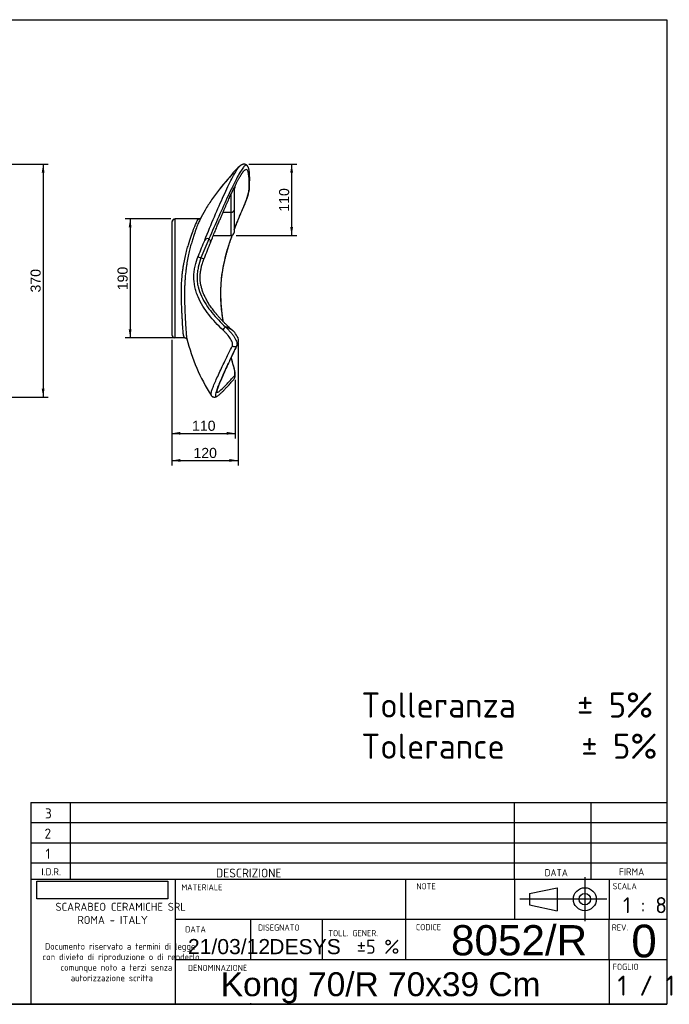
# Model space of a CAD drawing. Header units: millimetres. Extents: x 11 to 285, y 7 to 203.
# Tile 4 of 4: x 156 to 285, y 7 to 203. Entities that reach past the tile are written whole.
import ezdxf
from ezdxf.enums import TextEntityAlignment as Align
from ezdxf.lldxf.tags import DXFTag

# ---------------------------------------------------------------- set-up
doc = ezdxf.new("R2010")
doc.units = ezdxf.units.MM
for name, color, linetype in [('1', 7, 'Continuous'), ('Default', 7, 'Continuous'), ('KONG_70-R', 7, 'Continuous'), ('Predefinito', 7, 'Continuous')]:
    doc.layers.add(name, color=color, linetype=linetype)
doc.styles.add('SEACAD_Arial', font='ARIAL.TTF')
doc.styles.add('SEACAD_Solid_Edge_ISO', font='seiso.ttf')
doc.styles.add('SEACAD_Solid_Edge_ISOB', font='seisobd.ttf')
doc.styles.add('SEACAD_Solid_Edge_ISOBI', font='seisobi.ttf')
tags = doc.linetypes.add('CENTER2', pattern=[28.575, 19.05, -3.175, 3.175, -3.175]).pattern_tags.tags
tags[10:11] = [DXFTag(74, 4), DXFTag(75, 0), DXFTag(340, '0'), DXFTag(46, 0.0), DXFTag(50, 0.0), DXFTag(44, 0.0), DXFTag(45, 0.0)]
tags[8:9] = [DXFTag(74, 4), DXFTag(75, 0), DXFTag(340, '0'), DXFTag(46, 0.0), DXFTag(50, 0.0), DXFTag(44, 0.0), DXFTag(45, 0.0)]
tags[6:7] = [DXFTag(74, 4), DXFTag(75, 0), DXFTag(340, '0'), DXFTag(46, 0.0), DXFTag(50, 0.0), DXFTag(44, 0.0), DXFTag(45, 0.0)]
tags[4:5] = [DXFTag(74, 4), DXFTag(75, 0), DXFTag(340, '0'), DXFTag(46, 0.0), DXFTag(50, 0.0), DXFTag(44, 0.0), DXFTag(45, 0.0)]
doc.dimstyles.new('ISO_PALLINATURA', dxfattribs={"dimtxt": 2, "dimasz": 1.7, "dimexe": 1, "dimexo": 1, "dimgap": 1, "dimtad": 1, "dimdec": 0, "dimlfac": 8, "dimtxsty": 'SEACAD_Arial', "dimblk1": '_SE_FILLED', "dimblk2": '_SE_FILLED', "dimsah": 1, "dimcen": 1, "dimadec": 0, "dimazin": 0, "dimtfac": 1, "dimtdec": 0, "dimtmove": 0, "dimatfit": 3, "dimfxl": 1, "dimtolj": 1, "dimarcsym": 0})
picture_1 = doc.add_image_def('image1.jpg', size_in_pixel=(300, 40))

# ---------------------------------------------------------------- blocks, each defined once
blk = doc.blocks.new('SE1')
at = {"layer": 'KONG_70-R', "color": 7, "linetype": 'Continuous'}
for p, q in [((198.47, 169.41), (198.47, 165.01)), ((197.84, 164.59), (197.84, 168.16)), ((196.25, 164.59), (197.84, 164.59)), ((197.84, 159.97), (197.84, 164.59)), ((198.47, 165.01), (198.47, 160.59)), ((186.09, 162.6), (186.09, 140.27)), ((186.72, 163.23), (186.72, 139.65)), ((191.39, 163.27), (186.87, 163.27)), ((191.39, 163.28), (186.9, 163.28)), ((191.39, 163.28), (191.39, 163.27)), ((191.4, 163.28), (191.39, 163.28)), ((194.33, 159.97), (197.84, 159.97)), ((188.64, 139.65), (186.72, 139.65))]:
    blk.add_line(p, q, dxfattribs=at)
for centre, radius, start, end in [((198.97, 171.67), 1.03, 135.8519, 156.8294), ((229.86, 142.43), 43.57, 134.0693, 136.5519), ((228.15, 143.39), 41.56, 138.0766, 145.2795), ((223.59, 147.02), 35.75, 137.4968, 145.9077), ((190.7, 173.65), 8.91, 330.6815, 332.3217), ((183.06, 173.43), 18.95, 334.5697, 346.1331), ((180.91, 174.24), 21.24, 335.1381, 344.7666), ((223.59, 147.02), 35.75, 145.9077, 149.8128), ((224.22, 146.67), 36.48, 149.8265, 153.0807), ((186.88, 162.84), 0.436, 86.7459, 99.1315), ((191.43, 163.82), 0.543, 264.9842, 303.9315), ((186.72, 161.41), 0.625, 179.9639, 180.0002), ((197.84, 160.59), 0.625, 270, 0), ((244.29, 136.25), 56.49, 156.1652, 159.6928), ((281.28, 120.78), 95.91, 156.3302, 158.7674), ((239.66, 138.17), 50.22, 156.0501, 159.9007), ((186.72, 141.52), 0.625, 180, 180.0171), ((195.69, 138.05), 3.91, 42.6666, 74.6459), ((186.72, 140.27), 0.625, 180, 269.9822), ((226.22, 148.73), 38.28, 194.0099, 212.3811), ((193.92, 137.1), 5.88, 25.4, 37.8174), ((197.68, 139.1), 1.64, 322.084, 18.673)]:
    blk.add_arc(centre, radius, start, end, dxfattribs=at)
for centre, major_axis, ratio, start_param, end_param in [((197.97, 170.5), (0.747, -0.665), 0.465971, 3.099106, 3.141014), ((199.09, 169.15), (0.625, 0), 0.985613, 2.514284, 3.141593), ((199.09, 169.41), (0.625, 0), 0.993527, 3.062173, 3.141593), ((200.84, 168.92), (-0.624, 0.032), 0.978623, 2.742164, 3.141978), ((197.84, 165.01), (0.625, 0), 0.669728, 4.712389, 6.283185), ((199.61, 165.54), (-0.574, 0.246), 0.170593, 3.141554, 3.249491), ((186.72, 162.6), (0.625, 0), 0.994831, 1.570796, 3.141593), ((186.87, 162.65), (0.065, -0.622), 0.765051, 3.00654, 3.14045), ((193.18, 158.79), (0.58, -0.233), 0.89265, 1.478225, 3.051595), ((193.18, 158.79), (-0.58, 0.233), 0.89265, 3.134115, 4.619818), ((191.9, 155.64), (0.588, -0.213), 0.197535, 3.183032, 4.748838), ((191.9, 155.64), (-0.588, 0.213), 0.197535, 1.607245, 3.141729), ((196.65, 141.64), (0.431, 0.453), 0.13414, 1.261345, 2.829417), ((198.5, 138.5), (0.565, -0.268), 0.930653, 4.406297, 5.992528), ((197.77, 133.85), (-0.601, -0.171), 0.371081, 3.139786, 3.381679), ((197.96, 131.87), (-0.467, 0.415), 0.972134, 3.143011, 4.261747)]:
    blk.add_ellipse(centre, major_axis=major_axis, ratio=ratio, start_param=start_param, end_param=end_param, dxfattribs=at)
for points, knots in [([(201.02, 173.88), (201, 173.9), (200.96, 173.94), (200.88, 174), (200.79, 174.05), (200.69, 174.09), (200.59, 174.12), (200.48, 174.14), (200.38, 174.14), (200.28, 174.13), (200.18, 174.11), (200.08, 174.08), (199.98, 174.04), (199.89, 173.99), (199.79, 173.93), (199.69, 173.85), (199.63, 173.8), (199.59, 173.76)], [0, 0, 0, 0, 0.047853, 0.106743, 0.169223, 0.229238, 0.287818, 0.345873, 0.404007, 0.462957, 0.523644, 0.587177, 0.654913, 0.728514, 0.809984, 0.901537, 1, 1, 1, 1]), ([(192.62, 159.07), (193.26, 160.65), (193.9, 162.21), (195.17, 165.18), (195.79, 166.59), (196.96, 169.16), (197.51, 170.31), (198.25, 171.73), (198.48, 172.15), (198.91, 172.87), (199.1, 173.17), (199.36, 173.52), (199.45, 173.62), (199.53, 173.71)], [0, 0, 0, 0, 0.125, 0.125, 0.25, 0.25, 0.375, 0.375, 0.4375, 0.4375, 0.5, 0.5, 0.5347272, 0.5347272, 0.5347272, 0.5347272]), ([(201.02, 173.89), (200.99, 173.91), (200.96, 173.93), (200.83, 173.97), (200.73, 173.94), (200.48, 173.75), (200.33, 173.59), (199.99, 173.13), (199.8, 172.82), (199.37, 172.1), (199.14, 171.68), (198.4, 170.26), (197.85, 169.12), (196.67, 166.59), (196.05, 165.21), (194.77, 162.31), (194.11, 160.81), (193.44, 159.29)], [0.349735, 0.349735, 0.349735, 0.349735, 0.375, 0.375, 0.4375, 0.4375, 0.5, 0.5, 0.5625, 0.5625, 0.625, 0.625, 0.75, 0.75, 0.875, 0.875, 1, 1, 1, 1]), ([(193.76, 158.56), (193.95, 159.02), (194.22, 159.71), (194.65, 160.77), (195.01, 161.65), (195.34, 162.44), (195.65, 163.17), (195.93, 163.84), (196.2, 164.48), (196.46, 165.09), (196.72, 165.67), (196.96, 166.21), (197.19, 166.74), (197.42, 167.24), (197.63, 167.7), (197.83, 168.13), (198.02, 168.54), (198.2, 168.93), (198.38, 169.3), (198.55, 169.64), (198.71, 169.96), (198.86, 170.26), (199.01, 170.55), (199.14, 170.81), (199.28, 171.06), (199.4, 171.29), (199.52, 171.5), (199.64, 171.7), (199.75, 171.88), (199.85, 172.05), (199.94, 172.2), (200.03, 172.33), (200.11, 172.44), (200.18, 172.54), (200.25, 172.62), (200.31, 172.7), (200.36, 172.77), (200.39, 172.8), (200.41, 172.81)], [0, 0, 0, 0, 0.063694, 0.114579, 0.15998, 0.201347, 0.239734, 0.275817, 0.310051, 0.346331, 0.377287, 0.410073, 0.441416, 0.471494, 0.500483, 0.528521, 0.555717, 0.582158, 0.607917, 0.633057, 0.657482, 0.681396, 0.704808, 0.727743, 0.750223, 0.772263, 0.793878, 0.815077, 0.835865, 0.856241, 0.8762, 0.895729, 0.912467, 0.929983, 0.948102, 0.966087, 0.983879, 1, 1, 1, 1]), ([(198.11, 172.19), (198.11, 172.19), (198.11, 172.19), (198.1, 172.18), (198.09, 172.16), (198.06, 172.12), (198.03, 172.08), (197.98, 172.03), (197.93, 171.97), (197.87, 171.9), (197.81, 171.82), (197.73, 171.74), (197.65, 171.65), (197.57, 171.55), (197.48, 171.45), (197.39, 171.35), (197.3, 171.25), (197.25, 171.19), (197.22, 171.16)], [0.2766765, 0.2766765, 0.2766765, 0.2766765, 0.3078213, 0.3488487, 0.393695, 0.4415516, 0.4914534, 0.5404599, 0.5902054, 0.6406789, 0.6908489, 0.7401581, 0.7883442, 0.8353141, 0.8813605, 0.9257965, 0.9693723, 1, 1, 1, 1]), ([(198.23, 172.39), (198.23, 172.39), (198.22, 172.38), (198.22, 172.37), (198.24, 172.39), (198.26, 172.38), (198.24, 172.35), (198.16, 172.23), (198.12, 172.18), (198.01, 172.06), (197.95, 171.98), (197.79, 171.8), (197.7, 171.69), (197.49, 171.46), (197.37, 171.32), (197.24, 171.17)], [0.42273, 0.42273, 0.42273, 0.42273, 0.5, 0.5, 0.625, 0.625, 0.75, 0.75, 0.8125, 0.8125, 0.875, 0.875, 0.9375, 0.9375, 1, 1, 1, 1]), ([(198.11, 172.24), (198.1, 172.23), (198.08, 172.2), (198.04, 172.16), (198, 172.1), (197.94, 172.03), (197.88, 171.96), (197.82, 171.88), (197.74, 171.79), (197.67, 171.69), (197.58, 171.59), (197.5, 171.48), (197.44, 171.41), (197.41, 171.37)], [0.3800336, 0.3800336, 0.3800336, 0.3800336, 0.4268627, 0.4787169, 0.5302307, 0.575341, 0.6228025, 0.6716532, 0.7197118, 0.7668353, 0.812985, 0.8581938, 0.8987612, 0.8987612, 0.8987612, 0.8987612]), ([(201.4, 168.66), (201.44, 169.59), (201.45, 170.49), (201.39, 171.98), (201.32, 172.58), (200.99, 173.13), (200.78, 173.16), (200.46, 172.86)], [0, 0, 0, 0, 0.25, 0.25, 0.5, 0.5, 0.7132002, 0.7132002, 0.7132002, 0.7132002]), ([(201.46, 168.89), (201.47, 168.94), (201.48, 169.14), (201.5, 169.53), (201.51, 169.98), (201.53, 170.39), (201.54, 170.75), (201.54, 171.08), (201.54, 171.39), (201.54, 171.69), (201.53, 171.98), (201.51, 172.24), (201.5, 172.48), (201.47, 172.71), (201.44, 172.92), (201.4, 173.1), (201.36, 173.27), (201.31, 173.41), (201.26, 173.53), (201.21, 173.63), (201.15, 173.73), (201.09, 173.81), (201.04, 173.86), (201.02, 173.88), (201.02, 173.89)], [0, 0, 0, 0, 0.019666, 0.103147, 0.17659, 0.242897, 0.304309, 0.362069, 0.417019, 0.475227, 0.530903, 0.584575, 0.63733, 0.688561, 0.738832, 0.788495, 0.831857, 0.870069, 0.902759, 0.931018, 0.955931, 0.97834, 0.998898, 1, 1, 1, 1]), ([(198.47, 169.41), (198.47, 169.42), (198.47, 169.43), (198.46, 169.43), (198.46, 169.43), (198.45, 169.43), (198.45, 169.43), (198.44, 169.42)], [0, 0, 0, 0, 0.25, 0.25, 0.5, 0.5, 0.5884315, 0.5884315, 0.5884315, 0.5884315]), ([(198.47, 169.15), (198.47, 169.16), (198.47, 169.18), (198.47, 169.22), (198.48, 169.26), (198.49, 169.29), (198.49, 169.31), (198.49, 169.31), (198.49, 169.31), (198.49, 169.31)], [0, 0, 0, 0, 0.007857, 0.0319124, 0.0531444, 0.0737099, 0.0942926, 0.1154182, 0.1224768, 0.1224768, 0.1224768, 0.1224768]), ([(198.47, 161.07), (198.5, 161.16), (198.64, 161.53), (198.9, 162.2), (199.26, 163.1), (199.66, 164.06), (199.98, 164.82), (200.15, 165.22), (200.18, 165.29)], [0.8628893, 0.8628893, 0.8628893, 0.8628893, 0.8715593, 0.898782, 0.9277429, 0.9589464, 0.9932063, 1, 1, 1, 1]), ([(186.81, 163.27), (186.81, 163.27), (186.78, 163.27), (186.72, 163.26), (186.65, 163.25), (186.58, 163.23), (186.52, 163.21), (186.45, 163.18), (186.39, 163.15), (186.33, 163.1), (186.27, 163.05), (186.22, 162.99), (186.17, 162.92), (186.15, 162.86), (186.13, 162.83), (186.13, 162.82)], [0, 0, 0, 0, 0.0136976, 0.0930505, 0.1979062, 0.2745198, 0.3389776, 0.4025575, 0.4665561, 0.532661, 0.6008556, 0.670505, 0.7411071, 0.812304, 0.8286442, 0.8286442, 0.8286442, 0.8286442]), ([(186.87, 163.27), (186.85, 163.27), (186.82, 163.27), (186.78, 163.26), (186.77, 163.25), (186.74, 163.25), (186.73, 163.24), (186.72, 163.23), (186.72, 163.23), (186.72, 163.23)], [0, 0, 0, 0, 0.25, 0.25, 0.5, 0.5, 0.75, 0.75, 1, 1, 1, 1]), ([(188.64, 139.65), (188.64, 139.65), (188.64, 139.65), (188.61, 139.65), (188.59, 139.66), (188.55, 139.71), (188.53, 139.74), (188.47, 139.88), (188.44, 140.02), (188.38, 140.38), (188.36, 140.61), (188.32, 141.04), (188.31, 141.2), (188.28, 141.54), (188.27, 141.72), (188.23, 142.32), (188.21, 142.78), (188.16, 143.57), (188.14, 143.86), (188.11, 144.46), (188.09, 144.78), (188.06, 145.46), (188.05, 145.83), (188.02, 146.6), (188, 147.01), (187.99, 147.86), (187.98, 148.31), (187.99, 149.02), (187.99, 149.26), (188, 149.74), (188.01, 149.99), (188.04, 150.73), (188.07, 151.22), (188.14, 151.98), (188.17, 152.24), (188.22, 152.73), (188.25, 152.98), (188.32, 153.46), (188.36, 153.7), (188.44, 154.17), (188.48, 154.41), (188.6, 155.09), (188.7, 155.52), (188.88, 156.34), (188.98, 156.73), (189.18, 157.47), (189.28, 157.81), (189.57, 158.79), (189.76, 159.36), (190.11, 160.39), (190.28, 160.83), (190.57, 161.59), (190.7, 161.92), (190.94, 162.47), (191.05, 162.7), (191.24, 163.06), (191.32, 163.19), (191.39, 163.27)], [0.4993321, 0.4993321, 0.4993321, 0.4993321, 0.5, 0.5, 0.515625, 0.515625, 0.53125, 0.53125, 0.5625, 0.5625, 0.59375, 0.59375, 0.609375, 0.609375, 0.625, 0.625, 0.65625, 0.65625, 0.671875, 0.671875, 0.6875, 0.6875, 0.703125, 0.703125, 0.71875, 0.71875, 0.734375, 0.734375, 0.7421875, 0.7421875, 0.75, 0.75, 0.765625, 0.765625, 0.7734375, 0.7734375, 0.78125, 0.78125, 0.7890625, 0.7890625, 0.796875, 0.796875, 0.8125, 0.8125, 0.828125, 0.828125, 0.84375, 0.84375, 0.875, 0.875, 0.90625, 0.90625, 0.9375, 0.9375, 0.96875, 0.96875, 1, 1, 1, 1]), ([(191.64, 163.09), (191.53, 162.87), (191.42, 162.6), (191.16, 161.97), (191.02, 161.61), (190.72, 160.77), (190.55, 160.3), (190.29, 159.48), (190.2, 159.19), (190.01, 158.57), (189.92, 158.24), (189.73, 157.55), (189.64, 157.18), (189.45, 156.41), (189.36, 155.99), (189.19, 155.13), (189.11, 154.68), (189, 153.97), (188.96, 153.73), (188.9, 153.24), (188.87, 152.99), (188.79, 152.25), (188.74, 151.75), (188.69, 150.98), (188.67, 150.73), (188.65, 150.22), (188.64, 149.97), (188.62, 149.48), (188.61, 149.23), (188.61, 148.75), (188.61, 148.51), (188.6, 147.81), (188.61, 147.37), (188.63, 146.53), (188.64, 146.12), (188.67, 145.36), (188.68, 145), (188.73, 143.98), (188.76, 143.39), (188.82, 142.33), (188.84, 141.87), (188.89, 141.08), (188.92, 140.74), (188.96, 140.17), (188.99, 139.93), (189.03, 139.63), (189.05, 139.54), (189.07, 139.46)], [0.0289498, 0.0289498, 0.0289498, 0.0289498, 0.0625, 0.0625, 0.09375, 0.09375, 0.125, 0.125, 0.140625, 0.140625, 0.15625, 0.15625, 0.171875, 0.171875, 0.1875, 0.1875, 0.203125, 0.203125, 0.2109375, 0.2109375, 0.21875, 0.21875, 0.234375, 0.234375, 0.2421875, 0.2421875, 0.25, 0.25, 0.2578125, 0.2578125, 0.265625, 0.265625, 0.28125, 0.28125, 0.296875, 0.296875, 0.3125, 0.3125, 0.34375, 0.34375, 0.375, 0.375, 0.40625, 0.40625, 0.4375, 0.4375, 0.45576, 0.45576, 0.45576, 0.45576]), ([(191.81, 163.42), (191.79, 163.4), (191.77, 163.38), (191.72, 163.35), (191.71, 163.34), (191.67, 163.32), (191.64, 163.32), (191.6, 163.3), (191.59, 163.3), (191.56, 163.29), (191.54, 163.29), (191.5, 163.28), (191.48, 163.28), (191.45, 163.27), (191.43, 163.27), (191.41, 163.27), (191.4, 163.27), (191.39, 163.27)], [0.2936277, 0.2936277, 0.2936277, 0.2936277, 0.5, 0.5, 0.625, 0.625, 0.75, 0.75, 0.8125, 0.8125, 0.875, 0.875, 0.9375, 0.9375, 0.96875, 0.96875, 1, 1, 1, 1]), ([(196.29, 142.87), (196.15, 143.77), (196.03, 144.68), (195.83, 146.9), (195.79, 148.21), (195.86, 150.19), (195.9, 150.85), (196.05, 152.18), (196.15, 152.85), (196.39, 154.2), (196.54, 154.87), (196.87, 156.21), (197.05, 156.87), (197.51, 158.37), (197.78, 159.2), (198.08, 160.02)], [0.2876445, 0.2876445, 0.2876445, 0.2876445, 0.375, 0.375, 0.5, 0.5, 0.5625, 0.5625, 0.625, 0.625, 0.6875, 0.6875, 0.75, 0.75, 0.8292708, 0.8292708, 0.8292708, 0.8292708]), ([(195.99, 151.59), (196.01, 151.76), (196.06, 152.12), (196.14, 152.67), (196.23, 153.25), (196.34, 153.84), (196.46, 154.43), (196.6, 155.05), (196.75, 155.67), (196.91, 156.31), (197.09, 156.96), (197.29, 157.63), (197.5, 158.32), (197.74, 159.03), (197.94, 159.61), (198.05, 159.94), (198.08, 160.03)], [0.5640814, 0.5640814, 0.5640814, 0.5640814, 0.5800149, 0.5975614, 0.6154748, 0.6337742, 0.6524789, 0.6716091, 0.6911856, 0.7112305, 0.7317669, 0.7528257, 0.7745039, 0.797374, 0.8210672, 0.829354, 0.829354, 0.829354, 0.829354]), ([(196.22, 141.22), (195.22, 142.17), (194.28, 143.17), (193.02, 144.8), (192.62, 145.36), (191.89, 146.55), (191.57, 147.17), (191.16, 148.12), (191.04, 148.45), (190.82, 149.11), (190.73, 149.45), (190.51, 150.47), (190.44, 151.15), (190.46, 152.2), (190.49, 152.54), (190.59, 153.22), (190.65, 153.56), (190.88, 154.56), (191.08, 155.21), (191.32, 155.85)], [0, 0, 0, 0, 0.25, 0.25, 0.375, 0.375, 0.5, 0.5, 0.5625, 0.5625, 0.625, 0.625, 0.75, 0.75, 0.8125, 0.8125, 0.875, 0.875, 1, 1, 1, 1]), ([(191.88, 155.52), (191.67, 154.91), (191.48, 154.29), (191.27, 153.35), (191.21, 153.03), (191.12, 152.38), (191.1, 152.06), (191.09, 151.41), (191.1, 151.09), (191.18, 150.44), (191.24, 150.11), (191.46, 149.16), (191.69, 148.55), (192.24, 147.35), (192.56, 146.78), (193.26, 145.7), (193.65, 145.17), (194.46, 144.16), (194.89, 143.67), (195.79, 142.73), (196.25, 142.27), (196.73, 141.83)], [0, 0, 0, 0, 0.125, 0.125, 0.1875, 0.1875, 0.25, 0.25, 0.3125, 0.3125, 0.375, 0.375, 0.5, 0.5, 0.625, 0.625, 0.75, 0.75, 0.875, 0.875, 1, 1, 1, 1]), ([(198.3, 140.98), (198.16, 141.11), (197.89, 141.34), (197.44, 141.75), (196.98, 142.19), (196.53, 142.63), (196.1, 143.06), (195.7, 143.49), (195.31, 143.92), (194.95, 144.35), (194.61, 144.77), (194.29, 145.18), (194, 145.58), (193.72, 145.97), (193.47, 146.36), (193.23, 146.74), (193.02, 147.12), (192.82, 147.5), (192.63, 147.87), (192.47, 148.22), (192.33, 148.58), (192.2, 148.92), (192.09, 149.26), (191.99, 149.59), (191.91, 149.92), (191.84, 150.24), (191.78, 150.56), (191.74, 150.87), (191.72, 151.17), (191.7, 151.47), (191.7, 151.78), (191.71, 152.08), (191.74, 152.38), (191.77, 152.7), (191.82, 153.02), (191.89, 153.36), (191.96, 153.71), (192.06, 154.07), (192.17, 154.46), (192.29, 154.86), (192.41, 155.2), (192.47, 155.38), (192.49, 155.43)], [0, 0, 0, 0, 0.031592, 0.068762, 0.107166, 0.145, 0.181409, 0.216613, 0.250798, 0.28408, 0.316391, 0.347195, 0.376689, 0.405071, 0.432501, 0.459115, 0.485026, 0.510297, 0.534457, 0.557737, 0.580213, 0.601958, 0.623039, 0.64352, 0.663465, 0.682935, 0.701992, 0.720566, 0.738497, 0.75646, 0.774477, 0.792583, 0.810816, 0.829348, 0.848981, 0.86952, 0.891063, 0.913713, 0.937658, 0.963479, 0.990981, 1, 1, 1, 1]), ([(196.31, 142.85), (196.29, 142.95), (196.24, 143.3), (196.15, 143.9), (196.06, 144.63), (195.99, 145.34), (195.93, 146.03), (195.88, 146.7), (195.85, 147.36), (195.83, 148), (195.83, 148.62), (195.83, 149.23), (195.85, 149.83), (195.89, 150.42), (195.93, 150.97), (195.97, 151.33), (195.98, 151.5)], [0.2889023, 0.2889023, 0.2889023, 0.2889023, 0.2983342, 0.3226612, 0.3461649, 0.3686753, 0.3904524, 0.411597, 0.4321609, 0.452189, 0.4717215, 0.4907948, 0.5094421, 0.5276939, 0.5455738, 0.5611792, 0.5611792, 0.5611792, 0.5611792]), ([(198.1, 138.08), (198.13, 138.14), (198.15, 138.23), (198.15, 138.41), (198.14, 138.52), (198.08, 138.75), (198.03, 138.87), (197.91, 139.14), (197.84, 139.28), (197.57, 139.72), (197.34, 140.03), (196.95, 140.48), (196.81, 140.64), (196.52, 140.94), (196.37, 141.08), (196.22, 141.22)], [0, 0, 0, 0, 0.125, 0.125, 0.25, 0.25, 0.375, 0.375, 0.5, 0.5, 0.75, 0.75, 0.875, 0.875, 1, 1, 1, 1]), ([(196.73, 141.83), (196.91, 141.66), (197.08, 141.49), (197.42, 141.13), (197.59, 140.95), (197.9, 140.59), (198.05, 140.4), (198.32, 140.04), (198.44, 139.86), (198.65, 139.52), (198.74, 139.36), (198.89, 139.04), (198.94, 138.89), (199.01, 138.62), (199.03, 138.49), (199.03, 138.27), (199.01, 138.17), (198.97, 138.09)], [0, 0, 0, 0, 0.125, 0.125, 0.25, 0.25, 0.375, 0.375, 0.5, 0.5, 0.625, 0.625, 0.75, 0.75, 0.875, 0.875, 1, 1, 1, 1]), ([(188.64, 139.65), (188.65, 139.65), (188.68, 139.65), (188.74, 139.64), (188.82, 139.62), (188.9, 139.59), (188.95, 139.55), (189, 139.51), (189.03, 139.48), (189.06, 139.45), (189.07, 139.42), (189.09, 139.4), (189.09, 139.4), (189.09, 139.39), (189.09, 139.39)], [0, 0, 0, 0, 0.0146387, 0.0743224, 0.1344155, 0.1938863, 0.252371, 0.3106223, 0.3696359, 0.4307849, 0.4953569, 0.5645199, 0.6393079, 0.6934632, 0.6934632, 0.6934632, 0.6934632]), ([(193.88, 128.23), (193.88, 128.24), (193.87, 128.25), (193.84, 128.33), (193.85, 128.45), (193.91, 128.77), (193.97, 128.98), (194.13, 129.47), (194.24, 129.75), (194.61, 130.7), (194.95, 131.46), (195.72, 133.14), (196.15, 134.07), (197.09, 136.02), (197.59, 137.04), (198.1, 138.08)], [0.4285792, 0.4285792, 0.4285792, 0.4285792, 0.4375, 0.4375, 0.5, 0.5, 0.5625, 0.5625, 0.625, 0.625, 0.75, 0.75, 0.875, 0.875, 1, 1, 1, 1]), ([(198.97, 138.09), (198.47, 137.03), (197.97, 136), (197.04, 134.02), (196.6, 133.08), (195.83, 131.37), (195.5, 130.6), (194.99, 129.31), (194.82, 128.79), (194.72, 128.27), (194.72, 128.15), (194.77, 127.99), (194.82, 127.96), (194.95, 127.99), (195.01, 128.01), (195.08, 128.05)], [0, 0, 0, 0, 0.125, 0.125, 0.25, 0.25, 0.375, 0.375, 0.5, 0.5, 0.5625, 0.5625, 0.625, 0.625, 0.6629256, 0.6629256, 0.6629256, 0.6629256]), ([(195, 128.73), (195, 128.73), (195, 128.74), (195, 128.75), (195, 128.77), (195.01, 128.81), (195.02, 128.86), (195.03, 128.93), (195.05, 129.01), (195.07, 129.11), (195.1, 129.22), (195.14, 129.34), (195.18, 129.48), (195.23, 129.64), (195.29, 129.8), (195.36, 129.99), (195.43, 130.18), (195.51, 130.4), (195.6, 130.62), (195.7, 130.87), (195.81, 131.13), (195.92, 131.4), (196.05, 131.7), (196.19, 132.01), (196.33, 132.35), (196.49, 132.7), (196.66, 133.07), (196.84, 133.47), (197.03, 133.89), (197.24, 134.34), (197.46, 134.81), (197.7, 135.33), (197.96, 135.88), (198.24, 136.47), (198.54, 137.12), (198.85, 137.77), (199.04, 138.17), (199.14, 138.38)], [0.05957, 0.05957, 0.05957, 0.05957, 0.0675914, 0.0809088, 0.0953051, 0.1107933, 0.1273489, 0.1449174, 0.1634256, 0.1827926, 0.2029393, 0.2237947, 0.2452989, 0.2674045, 0.2900759, 0.3132878, 0.3370245, 0.3612779, 0.386047, 0.4113402, 0.437188, 0.4641241, 0.4917132, 0.5200131, 0.5490845, 0.5790008, 0.6098511, 0.6417447, 0.6748179, 0.7092434, 0.7452462, 0.7831281, 0.8233151, 0.8655348, 0.9112548, 0.9610983, 1, 1, 1, 1]), ([(198.37, 134.02), (198.27, 134.39), (198.12, 134.92), (197.96, 135.5), (197.89, 135.74)], [0, 0, 0, 0, 0.0329655, 0.05713918, 0.05713918, 0.05713918, 0.05713918]), ([(198.52, 132.09), (198.57, 132.14), (198.59, 132.22), (198.62, 132.45), (198.62, 132.6), (198.59, 132.94), (198.56, 133.14), (198.47, 133.58), (198.41, 133.82), (198.34, 134.07)], [0, 0, 0, 0, 0.25, 0.25, 0.5, 0.5, 0.75, 0.75, 1, 1, 1, 1]), ([(198.48, 131.53), (198.5, 131.55), (198.53, 131.61), (198.57, 131.69), (198.61, 131.78), (198.63, 131.88), (198.66, 131.99), (198.67, 132.11), (198.68, 132.26), (198.67, 132.41), (198.66, 132.57), (198.65, 132.73), (198.62, 132.9), (198.6, 133.07), (198.56, 133.24), (198.52, 133.42), (198.48, 133.6), (198.43, 133.79), (198.39, 133.93), (198.37, 134.01), (198.37, 134.02)], [0.0358089, 0.0358089, 0.0358089, 0.0358089, 0.0711895, 0.109853, 0.1514135, 0.1971692, 0.2487804, 0.3079283, 0.3744956, 0.4434594, 0.5094461, 0.5722214, 0.6330999, 0.6935672, 0.7533319, 0.8126267, 0.8715691, 0.9302033, 0.9885292, 1, 1, 1, 1]), ([(195.01, 128.84), (195.03, 128.83), (195.05, 128.83), (195.23, 128.82), (195.5, 129.01), (196.19, 129.61), (196.61, 130.04), (197.52, 131), (198.01, 131.54), (198.52, 132.09)], [0.6099165, 0.6099165, 0.6099165, 0.6099165, 0.625, 0.625, 0.75, 0.75, 0.875, 0.875, 1, 1, 1, 1]), ([(195.13, 128.08), (195.15, 128.09), (195.2, 128.13), (195.31, 128.21), (195.46, 128.32), (195.6, 128.45), (195.75, 128.58), (195.91, 128.73), (196.07, 128.89), (196.25, 129.06), (196.43, 129.25), (196.63, 129.46), (196.84, 129.69), (197.07, 129.94), (197.31, 130.2), (197.58, 130.5), (197.87, 130.83), (198.16, 131.16), (198.34, 131.36), (198.42, 131.45)], [0, 0, 0, 0, 0.016825, 0.068176, 0.124246, 0.178817, 0.232415, 0.285919, 0.339915, 0.394989, 0.451651, 0.510422, 0.572979, 0.637275, 0.704949, 0.776912, 0.85458, 0.940321, 1, 1, 1, 1]), ([(193.89, 128.23), (193.9, 128.21), (193.93, 128.17), (193.99, 128.1), (194.06, 128.03), (194.15, 127.98), (194.24, 127.94), (194.33, 127.91), (194.41, 127.89), (194.5, 127.88), (194.59, 127.88), (194.67, 127.89), (194.75, 127.91), (194.83, 127.93), (194.91, 127.96), (195, 128), (195.04, 128.03), (195.07, 128.05)], [0, 0, 0, 0, 0.044438, 0.103163, 0.159928, 0.215642, 0.271012, 0.326453, 0.382603, 0.440327, 0.50075, 0.565272, 0.635627, 0.714042, 0.803517, 0.908297, 1, 1, 1, 1])]:
    blk.add_open_spline(points, degree=3, knots=knots, dxfattribs=at)
for points in [[(199.53, 173.71), (199.55, 173.72), (199.57, 173.74), (199.58, 173.75)], [(200.46, 172.86), (200.44, 172.84), (200.42, 172.82), (200.4, 172.81)], [(198.47, 169.46), (198.47, 169.47), (198.47, 169.48), (198.48, 169.49)], [(198.59, 169.73), (198.59, 169.66), (198.59, 169.59), (198.59, 169.51)], [(198.47, 161.09), (199, 162.5), (199.58, 163.91), (200.18, 165.31)], [(191.69, 163.19), (191.67, 163.16), (191.65, 163.12), (191.64, 163.09)], [(198.34, 134.07), (198.18, 134.62), (198.03, 135.17), (197.88, 135.72)], [(195.09, 128.06), (195.1, 128.06), (195.11, 128.07), (195.12, 128.08)]]:
    blk.add_open_spline(points, degree=3, dxfattribs=at)
blk = doc.blocks.new('DMBLK108')
at = {"layer": 'Default', "linetype": 'Continuous'}
for points in [[(187.79, 115.01), (187.79, 115.58), (186.09, 115.29)], [(197.53, 115.01), (199.23, 115.29), (197.53, 115.58)]]:
    blk.add_hatch(color=7, dxfattribs=at).paths.add_polyline_path(points)
at = {"layer": 'Default', "color": 7, "linetype": 'Continuous'}
for p, q in [((186.09, 139.27), (186.09, 114.29)), ((199.23, 138.62), (199.23, 114.29)), ((186.09, 115.29), (199.23, 115.29))]:
    blk.add_line(p, q, dxfattribs=at)
at = {"layer": 'Default', "color": 7, "linetype": 'Continuous', "style": 'SEACAD_Arial'}
blk.add_text('  120', height=2, dxfattribs=at).set_placement((188.83, 117.79), align=Align.TOP_LEFT)
blk = doc.blocks.new('_SE_FILLED')
at = {"color": 0}
blk.add_line((0, 0), (-1, 0), dxfattribs=at)
blk.add_solid([(0, 0), (-1, -0.1665), (-1, 0.1665), (0, 0)], dxfattribs=at)
blk = doc.blocks.new('DMBLK109')
at = {"layer": 'Default', "linetype": 'Continuous'}
for points in [[(187.79, 120.4), (187.79, 120.97), (186.09, 120.68)], [(196.98, 120.4), (198.68, 120.68), (196.98, 120.97)]]:
    blk.add_hatch(color=7, dxfattribs=at).paths.add_polyline_path(points)
at = {"layer": 'Default', "color": 7, "linetype": 'Continuous'}
for p, q in [((186.09, 139.27), (186.09, 119.68)), ((198.68, 131.3), (198.68, 119.68)), ((186.09, 120.68), (198.68, 120.68))]:
    blk.add_line(p, q, dxfattribs=at)
at = {"layer": 'Default', "color": 7, "linetype": 'Continuous', "style": 'SEACAD_Arial'}
blk.add_text('  110', height=2, dxfattribs=at).set_placement((188.55, 123.18), align=Align.TOP_LEFT)
blk = doc.blocks.new('DMBLK113')
at = {"layer": 'Default', "linetype": 'Continuous'}
for points in [[(177.53, 161.57), (178.1, 161.57), (177.82, 163.27)], [(177.53, 141.35), (177.82, 139.65), (178.1, 141.35)]]:
    blk.add_hatch(color=7, dxfattribs=at).paths.add_polyline_path(points)
at = {"layer": 'Default', "color": 7, "linetype": 'Continuous'}
for p, q in [((185.87, 163.27), (176.82, 163.27)), ((177.82, 163.27), (177.82, 139.65)), ((186.68, 139.65), (176.82, 139.65))]:
    blk.add_line(p, q, dxfattribs=at)
at = {"layer": 'Default', "color": 7, "linetype": 'Continuous', "style": 'SEACAD_Arial'}
blk.add_text('190', height=2, rotation=90, dxfattribs=at).set_placement((175.32, 149.11), align=Align.TOP_LEFT)
blk = doc.blocks.new('DMBLK118')
at = {"layer": 'Default', "linetype": 'Continuous'}
for points in [[(210.15, 172.44), (209.87, 174.14), (209.59, 172.44)], [(210.15, 161.67), (209.59, 161.67), (209.87, 159.97)]]:
    blk.add_hatch(color=7, dxfattribs=at).paths.add_polyline_path(points)
at = {"layer": 'Default', "color": 7, "linetype": 'Continuous'}
for p, q in [((201.4, 174.14), (210.87, 174.14)), ((209.87, 174.14), (209.87, 159.97)), ((198.84, 159.97), (210.87, 159.97))]:
    blk.add_line(p, q, dxfattribs=at)
at = {"layer": 'Default', "color": 7, "linetype": 'Continuous', "style": 'SEACAD_Arial'}
blk.add_text('110', height=2, rotation=90, dxfattribs=at).set_placement((207.37, 164.71), align=Align.TOP_LEFT)
blk = doc.blocks.new('DMBLK120')
at = {"layer": 'Default', "linetype": 'Continuous'}
for points in [[(160.84, 172.44), (160.56, 174.14), (160.27, 172.44)], [(160.84, 129.58), (160.27, 129.58), (160.56, 127.88)]]:
    blk.add_hatch(color=7, dxfattribs=at).paths.add_polyline_path(points)
at = {"layer": 'Default', "color": 7, "linetype": 'Continuous'}
for p, q in [((99.79, 174.14), (161.56, 174.14)), ((160.56, 174.14), (160.56, 127.88)), ((95.29, 127.88), (161.56, 127.88))]:
    blk.add_line(p, q, dxfattribs=at)
at = {"layer": 'Default', "color": 7, "linetype": 'Continuous', "style": 'SEACAD_Arial'}
blk.add_text('370', height=2, rotation=90, dxfattribs=at).set_placement((158.06, 148.66), align=Align.TOP_LEFT)
blk = doc.blocks.new('SEANNOT_GROUP2')
at = {"layer": 'Default', "color": 7, "linetype": 'Continuous', "style": 'SEACAD_Arial'}
blk.add_text('21/03/12', height=3, dxfattribs=at).set_placement((189.29, 20.23), align=Align.TOP_LEFT)
blk = doc.blocks.new('SEANNOT_GROUP3')
at = {"layer": 'Default', "color": 7, "linetype": 'Continuous', "style": 'SEACAD_Solid_Edge_ISOB'}
blk.add_text('1 / 1', height=4, dxfattribs=at).set_placement((274.53, 12.97), align=Align.TOP_LEFT)
blk = doc.blocks.new('SEANNOT_GROUP4')
at = {"layer": 'Predefinito', "color": 7, "linetype": 'CENTER2'}
for p, q in [((268.05, 32.51), (268.05, 23.76)), ((272.43, 28.14), (263.68, 28.14))]:
    blk.add_line(p, q, dxfattribs=at)
blk = doc.blocks.new('SEANNOT_GROUP5')
at = {"layer": 'Predefinito', "color": 7, "linetype": 'CENTER2'}
blk.add_line((264.58, 28.14), (255.17, 28.14), dxfattribs=at)
blk = doc.blocks.new('SEANNOT_GROUP6')
at = {"layer": 'Predefinito', "color": 7, "linetype": 'Continuous', "style": 'SEACAD_Arial'}
blk.add_text('Kong 70/R 70x39 Cm', height=4.75, dxfattribs=at).set_placement((195.8, 13.63), align=Align.TOP_LEFT)
blk = doc.blocks.new('SEANNOT_GROUP8')
at = {"layer": 'Predefinito', "color": 7, "linetype": 'Continuous', "style": 'SEACAD_Arial'}
blk.add_text('DESYS', height=3, dxfattribs=at).set_placement((205.42, 20.22), align=Align.TOP_LEFT)
blk = doc.blocks.new('SEANNOT_GROUP10')
at = {"layer": 'Predefinito', "color": 7, "linetype": 'Continuous', "style": 'SEACAD_Arial'}
blk.add_text('8052/R', height=6, dxfattribs=at).set_placement((241.49, 22.99), align=Align.TOP_LEFT)
blk = doc.blocks.new('SEANNOT_GROUP11')
at = {"layer": 'Predefinito', "color": 7, "linetype": 'Continuous', "style": 'SEACAD_Arial'}
blk.add_text('0', height=6.5, dxfattribs=at).set_placement((277.28, 23.09), align=Align.TOP_LEFT)

msp = doc.modelspace()

# ---------------------------------------------------------------- linework, layer by layer
at = {"layer": '1', "color": 7, "linetype": 'Continuous'}
for p, q in [((10.8564, 202.845), (284.3566, 202.845)), ((284.3566, 202.845), (284.3566, 7.2813)), ((158.1293, 47.3492), (284.3566, 47.3492)), ((254.0877, 32.148), (254.0877, 47.348)), ((269.2877, 32.148), (269.2877, 47.348)), ((158.1293, 43.3492), (284.3566, 43.3492)), ((158.1293, 39.3492), (284.3566, 39.3492)), ((158.1293, 35.3492), (284.3566, 35.3492)), ((158.1293, 32.148), (284.3566, 32.148)), ((254.0877, 32.148), (254.0877, 24.148)), ((272.887, 32.148), (272.887, 24.148)), ((257.0986, 29.2778), (262.5353, 30.4173)), ((262.5353, 30.4173), (262.5353, 25.8591)), ((257.0986, 29.2778), (257.0986, 26.9987)), ((257.0986, 26.9987), (262.5353, 25.8591)), ((186.7808, 24.148), (284.3566, 24.148)), ((272.887, 16.148), (272.887, 24.148)), ((186.7808, 16.148), (284.3566, 16.148)), ((272.887, 16.148), (272.887, 7.4715)), ((284.3566, 7.2813), (10.8564, 7.2813)), ((88.7928, 7.3094), (284.3566, 7.3094))]:
    msp.add_line(p, q, dxfattribs=at)
for radius in [2.2791, 1.1396]:
    msp.add_circle((268.0508, 28.1382), radius, dxfattribs=at)
at = {"layer": 'Predefinito', "color": 7, "linetype": 'Continuous'}
for p, q in [((158.1293, 47.3492), (158.1293, 7.4489)), ((165.9434, 47.3492), (165.9434, 32.148)), ((186.7808, 32.148), (186.7808, 7.4489)), ((232.4353, 32.148), (232.4353, 16.148)), ((201.7143, 24.148), (201.7143, 16.148)), ((215.9586, 24.148), (215.9586, 16.148)), ((201.7143, 7.4715), (201.7143, 7.4489))]:
    msp.add_line(p, q, dxfattribs=at)

# ---------------------------------------------------------------- block references
at = {"layer": 'Default'}
for name in ['SE1', 'SEANNOT_GROUP2', 'SEANNOT_GROUP3']:
    msp.add_blockref(name, (0, 0), dxfattribs=at)
at = {"layer": 'Predefinito'}
for name in ['SEANNOT_GROUP4', 'SEANNOT_GROUP5', 'SEANNOT_GROUP10', 'SEANNOT_GROUP11', 'SEANNOT_GROUP8', 'SEANNOT_GROUP6']:
    msp.add_blockref(name, (0, 0), dxfattribs=at)

# ---------------------------------------------------------------- texts
at = {"layer": '1', "color": 7, "linetype": 'Continuous', "style": 'SEACAD_Solid_Edge_ISO'}
for s, height, p in [('NOTE', 1.224, (234.6244, 31.3256)), ('SCALA', 1.224, (273.5792, 31.3256)), ('MATERIALE', 1.224, (187.973, 31.114)), ('1 : 8', 3.2, (275.6311, 28.5532)), ('DATA', 1.224, (188.7404, 22.7613)), ('DISEGNATO', 1.224, (203.1816, 23.1195)), ('TOLL. GENER.', 1.224, (217.1415, 22.0094)), ('CODICE', 1.224, (234.5252, 23.2047)), ('REV.', 1.224, (273.4061, 23.1386)), ('±5 %', 2.8, (222.7911, 20.0941)), ('DENOMINAZIONE', 1.220896, (189.2884, 15.1006)), ('FOGLIO', 1.224, (273.5792, 15.3256))]:
    msp.add_text(s, height=height, dxfattribs=at).set_placement(p, align=Align.TOP_LEFT)
at = {"layer": 'Default', "color": 7, "linetype": 'Continuous', "style": 'SEACAD_Solid_Edge_ISO'}
for s, p in [('Tolleranza    ± 5%', (223.6985, 69.2101)), ('Tolerance     ± 5%', (223.6985, 61.0283))]:
    msp.add_text(s, height=5, dxfattribs=at).set_placement(p, align=Align.TOP_LEFT)
at = {"layer": 'Predefinito', "color": 7, "linetype": 'Continuous'}
for s, height, style, p in [('3', 2, 'SEACAD_Solid_Edge_ISO', (160.9227, 46.1813)), ('2', 2, 'SEACAD_Solid_Edge_ISO', (160.8318, 42.1813)), ('1', 2, 'SEACAD_Solid_Edge_ISO', (161.0363, 38.1813)), ('I.D.R.', 1.4, 'SEACAD_Solid_Edge_ISO', (160.2149, 34.2886)), ('DESCRIZIONE', 1.75, 'SEACAD_Solid_Edge_ISO', (194.8541, 34.2124)), ('DATA', 1.4, 'SEACAD_Solid_Edge_ISO', (260.0826, 34.1077)), ('FIRMA', 1.4, 'SEACAD_Solid_Edge_ISO', (274.8449, 34.2874)), ('SCARABEO CERAMICHE SRL', 1.6, 'SEACAD_Solid_Edge_ISOBI', (163.0174, 27.4318)), ('ROMA - ITALY', 1.6, 'SEACAD_Solid_Edge_ISOBI', (167.3628, 24.8136)), ('Documento riservato a termini di legge', 1.28, 'SEACAD_Solid_Edge_ISO', (160.9106, 19.4102)), ('con divieto di riproduzione o di renderlo', 1.28, 'SEACAD_Solid_Edge_ISO', (160.4306, 17.3156)), ('comunque noto a terzi senza ', 1.28, 'SEACAD_Solid_Edge_ISO', (164.0088, 15.2211)), ('autorizzazione scritta', 1.28, 'SEACAD_Solid_Edge_ISO', (166.0306, 13.1265))]:
    msp.add_text(s, height=height, dxfattribs=dict(at, style=style)).set_placement(p, align=Align.TOP_LEFT)

# ---------------------------------------------------------------- dimensions: what is measured, and where the dimension line sits
at = {"layer": 'Default', "color": 7, "linetype": 'Continuous'}
for base, p1, p2, picture, middle in [((160.5572, 127.8811), (98.7921, 174.1376), (94.2854, 127.8811), 'DMBLK120', (160.5572, 151.0093)), ((209.869, 159.968), (200.4028, 174.1381), (197.8432, 159.968), 'DMBLK118', (209.869, 167.0531)), ((177.8183, 139.6472), (186.8741, 163.2717), (187.6798, 139.6472), 'DMBLK113', (177.8183, 151.4594))]:
    dim = msp.add_linear_dim(base=base, p1=p1, p2=p2, angle=90, text='\\A1;<>', dimstyle='ISO_PALLINATURA', dxfattribs=at)
    dim.commit()
    dim.dimension.update_dxf_attribs({"geometry": picture, "text_midpoint": middle, "dimtype": 160})
for base, p2, text, picture, middle in [((199.234, 115.2932), (199.234, 139.6244), '\\A1;  120 {}', 'DMBLK108', (192.6636, 115.2932)), ((198.6753, 120.6849), (198.6753, 132.2961), '\\A1;  110 {}', 'DMBLK109', (192.3842, 120.6849))]:
    dim = msp.add_linear_dim(base=base, p1=(186.0932, 140.2722), p2=p2, text=text, dimstyle='ISO_PALLINATURA', dxfattribs=at)
    dim.commit()
    dim.dimension.update_dxf_attribs({"geometry": picture, "text_midpoint": middle, "dimtype": 160})

# ---------------------------------------------------------------- pictures from other files: only their frames are drawn
image = msp.add_image(picture_1, insert=(159.2878, 28.2286), size_in_units=(26.0238, 3.4698))

doc.saveas('drawing.dxf')
